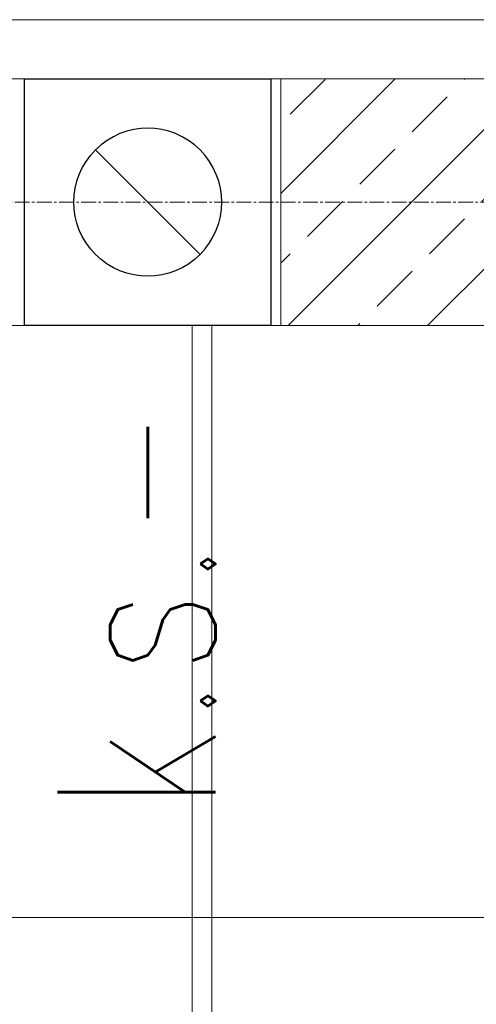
# Model space of a CAD drawing. Header units: centimetres. Extents: x 88729 to 133553, y -16225 to 14174.
# Tile 152 of 231: x 91551 to 91598, y -6382 to -6283. Entities that reach past the tile are written whole.
import ezdxf
from ezdxf.enums import TextEntityAlignment as Align

# ---------------------------------------------------------------- set-up
doc = ezdxf.new("R2010")
doc.units = ezdxf.units.CM
doc.linetypes.add('CENTER2', pattern=[1.125, 0.75, -0.125, 0.125, -0.125])
for name, color, linetype in [('A-OS', 252, 'CENTER2'), ('A-rdzenie zelbetowe', 252, 'Continuous'), ('A-SCIANY', 252, 'Continuous'), ('A-SUFITY', 252, 'Continuous'), ('B-IWE', 252, 'Continuous'), ('B-IWE-KAN', 252, 'Continuous'), ('E_PODKLAD', 7, 'Continuous'), ('mat', 252, 'Continuous'), ('R-MET-IWE', 252, 'Continuous'), ('rz_wentylacja', 252, 'Continuous')]:
    doc.layers.add(name, color=color, linetype=linetype)
doc.layers.add('PR_izolacja', color=252, linetype='Continuous', lineweight=20)
doc.layers.add('rz_zelbet', color=252, linetype='Continuous', lineweight=20)
doc.styles.get("Standard").update_dxf_attribs({"font": 'txt.shx'})
doc.linetypes.add('BATTING', pattern='A,0.00254,-2.54,[134,LTYPESHP.SHX,S=2.54,R=0,X=-2.54,Y=0],-5.08,[134,LTYPESHP.SHX,S=2.54,R=180,X=2.54,Y=0],-2.54', length=10.16254)

# ---------------------------------------------------------------- blocks, each defined once
blk = doc.blocks.new('IWE0W')
at = {"layer": 'B-IWE-KAN'}
blk.add_lwpolyline([(0.8536, 0.8536, -1), (0.1464, 0.1464), (0.8536, 0.8536, 1), (0.1464, 0.1464)], format="xyb", dxfattribs=at)
blk = doc.blocks.new('IWE0W011')
at = {"layer": 'B-IWE'}
blk.add_lwpolyline([(0, 0), (25, 0), (25, 25), (0, 25), (0, 0)], dxfattribs=at)
at = {"xscale": 15, "yscale": 15, "zscale": 15}
blk.add_blockref('IWE0W', (5, 5), dxfattribs=at)
at = {"layer": 'R-MET-IWE', "width": 0.75}
blk.add_attdef('NR', text='', height=9.5, dxfattribs=at).set_placement((12.5, 37), align=Align.MIDDLE)
blk = doc.blocks.new('A$Ce817dbbb')
at = {"layer": 'rz_zelbet', "lineweight": 9, "ltscale": 0.1}
h = blk.add_hatch(dxfattribs=at)
h.set_pattern_fill('ANSI33', color=252, scale=40, style=0)
h.set_pattern_definition([(45, (-34116.379, 15027.049), (-7.0710678, 7.0710678), []), (45, (-34109.308, 15027.049), (-7.0710678, 7.0710678), [5, -2.5])])
h.paths.add_polyline_path([(176.104, -16754.017), (201.104, -16754.017), (201.104, -16779.017), (176.104, -16779.017)])
h.paths.add_polyline_path([(656.104, -16754.017), (681.104, -16754.017), (681.104, -16779.017), (656.104, -16779.017)])
at = {"layer": 'A-OS', "color": 252, "lineweight": 9, "ltscale": 2}
blk.add_line((-165.896, -16766.517), (3323.946, -16766.517), dxfattribs=at)
at = {"layer": 'A-rdzenie zelbetowe', "color": 252, "lineweight": 9, "ltscale": 0.1}
blk.add_lwpolyline([(176.104, -16754.017), (201.104, -16754.017), (201.104, -16779.017), (176.104, -16779.017)], close=True, dxfattribs=at)
at = {"layer": 'A-SCIANY', "color": 252, "lineweight": 9, "ltscale": 3}
for p, q in [((-140.896, -16779.017), (374.104, -16779.017)), ((167.104, -16919.017), (167.104, -16779.017)), ((169.104, -16919.017), (169.104, -16779.017))]:
    blk.add_line(p, q, dxfattribs=at)
at = {"layer": 'A-SUFITY', "lineweight": 0, "ltscale": 0.1}
blk.add_line((-139.896, -16839.017), (375.104, -16839.017), dxfattribs=at)
at = {"layer": 'mat', "color": 252, "lineweight": 9}
blk.add_line((-140.896, -16754.017), (1004.104, -16754.017), dxfattribs=at)
at = {"layer": 'PR_izolacja', "color": 252, "linetype": 'BATTING', "lineweight": 9, "ltscale": 0.28}
blk.add_line((-134.896, -16748.017), (998.104, -16748.017), dxfattribs=at)
at = {"layer": 'rz_wentylacja', "color": 252, "lineweight": 9}
ref = blk.add_blockref('IWE0W011', (150.104, -16754.017), dxfattribs=dict(at, xscale=-1, rotation=180))
ref.add_attrib('NR', 'k.s.-', (169.459, -16828.38), dxfattribs={"layer": 'R-MET-IWE', "height": 16, "rotation": 90, "width": 0.75})
at = {"layer": 'R-MET-IWE', "color": 252, "lineweight": 9, "width": 0.75}
for tag, rotation, p in [('0-', 90, (-1139.045, -4143.611)), ('0-', 90, (-1113.045, -4143.611)), ('0-', 90, (-1087.045, -4143.611)), ('2-', 90, (-796.045, -4143.611)), ('2-', 90, (-505.045, -4143.611)), ('0-', 90, (-480.045, -4143.611)), ('0-', 90, (-456.045, -4143.611)), ('2-', 90, (-166.045, -4143.611)), ('2-', 90, (-625.663, -4833.611)), ('2-', 90, (-599.663, -4833.611)), ('2-', 90, (-573.663, -4833.611)), ('0-', 180, (-2169.638, -4848.468)), ('0-', 180, (-2169.638, -4873.468)), ('0-', 180, (-2169.638, -4899.468)), ('-2', 90, (-1661.47, -4961.645)), ('-2', 90, (-1636.47, -4961.645)), ('0-', 270, (-1489.782, -4968.061)), ('0-', 270, (-1464.782, -4968.061)), ('0-', 270, (-1439.782, -4968.061)), ('0-', 270, (-1364.782, -4968.061)), ('0-', 270, (-1339.782, -4968.061)), ('0-', 270, (-1314.782, -4968.061)), ('0-', 270, (328.218, -4968.061)), ('0-', 270, (354.218, -4968.061)), ('0-', 270, (1256.218, -4968.061)), ('0-', 270, (1282.218, -4968.061)), ('0-', 90, (-513.045, -5496.611)), ('0-', 90, (-487.045, -5496.611)), ('K.S.-', 90, (-487.045, -5766.111)), ('0-', 90, (-513.045, -5766.111)), ('1-', 90, (-539.045, -6114.611)), ('0-', 90, (-513.045, -6114.611)), ('0-', 90, (-487.045, -6114.611)), ('0-', 90, (301.955, -6545.611)), ('0-', 90, (327.955, -6545.611)), ('0-', 90, (353.955, -6545.611)), ('0-', 90, (416.113, -6545.611)), ('0-', 90, (1255.955, -6545.611)), ('0-', 90, (1281.955, -6545.611)), ('1-', 90, (2382.955, -6845.611)), ('1-', 90, (2408.955, -6845.611)), ('1-', 90, (2434.955, -6845.611)), ('1-', 90, (2827.955, -6845.611)), ('1-', 90, (2853.955, -6845.611)), ('1-', 90, (2879.955, -6845.611)), ('<-2', 90, (-910.64, -10482.409)), ('2->', 90, (-718.146, -10854.38)), ('2->', 90, (-692.146, -10854.38)), ('2->', 90, (-744.146, -10870.803)), ('-0', 90, (-186.093, -12450.121)), ('1-', 90, (2264.472, -12866.38)), ('1-', 90, (2290.472, -12866.38)), ('1-', 90, (2316.472, -12866.38)), ('1-', 90, (2709.472, -12866.38)), ('1-', 90, (2735.472, -12866.38)), ('1-', 90, (2761.472, -12866.38)), ('<-KL', 90, (-700.012, -16780.913)), ('-0', 90, (-179.939, -18957.533)), ('0->', 90, (-1257.528, -23179.046)), ('0->', 90, (-1231.528, -23179.046)), ('0->', 90, (-1205.528, -23179.046)), ('0->', 90, (-600.528, -23179.046)), ('0->', 90, (-574.528, -23179.046)), ('0->', 90, (-1692.528, -24074.046)), ('0->', 90, (-1666.528, -24074.046)), ('0->', 90, (-1640.528, -24074.046)), ('0->', 90, (-1486.528, -24074.046)), ('0->', 90, (-1460.528, -24074.046)), ('0->', 90, (-1434.528, -24074.046)), ('<-0', 90, (-499.818, -24383.565)), ('<-0', 90, (-298.109, -24383.565)), ('<-0', 180, (-587.122, -25088.859)), ('<-0', 270, (-496.631, -25202.677)), ('<-0', 180, (-1353.253, -25419.359)), ('<-0', 180, (-1187.253, -25444.101)), ('<-0', 90, (-179.614, -25454.222)), ('<-0', 90, (-69.593, -26375.359)), ('<-0', 90, (-43.593, -26375.359))]:
    blk.add_attdef(tag, text='', height=17, rotation=rotation, dxfattribs=at).set_placement(p, align=Align.MIDDLE)
for tag, p in [('2-', (1424.812, -4179.204)), ('2-', (1424.812, -4205.204)), ('K.S.-', (-76.891, -4264.204)), ('KL-', (-613.132, -4292.185)), ('1-', (-613.132, -4312.185)), ('1-', (-613.132, -4332.185)), ('K.S.-', (1414.126, -4333.662)), ('0-', (-70.188, -4341.204)), ('0-', (469.812, -4341.204)), ('1-', (-613.132, -4352.185)), ('0-', (1424.812, -4361.204)), ('0-', (-70.188, -4367.204)), ('1-', (469.812, -4367.204)), ('0-', (1099.812, -4368.204)), ('2-', (1424.812, -4387.204)), ('1-', (-70.188, -4393.204)), ('1-', (469.812, -4393.204)), ('1-', (1099.812, -4394.204)), ('2-', (1424.812, -4413.204)), ('2-', (-70.188, -4419.204)), ('2-', (1099.812, -4420.204)), ('2-', (469.812, -4444.204)), ('K.S.-', (-76.891, -4445.204)), ('2-', (1099.812, -4446.204)), ('2-', (469.812, -4470.204)), ('2-', (-825.188, -4496.204)), ('2-', (-825.188, -4522.204)), ('2-', (-70.188, -4574.204)), ('2-', (-70.188, -4600.204)), ('K.S.-', (1089.126, -4600.662)), ('2-', (1099.812, -4653.204)), ('2-', (-70.188, -4669.204)), ('2-', (1099.812, -4679.204)), ('-1', (1806.777, -4690.779)), ('1-', (-70.188, -4695.204)), ('2-', (1099.812, -4705.204)), ('-1', (1806.777, -4716.295)), ('K.S.-', (-73.204, -4721.204)), ('-1', (1806.777, -4743.07)), ('FR-', (-70.188, -4747.204)), ('0-', (-1066.188, -6382.704)), ('0-', (-1066.188, -6408.704)), ('2-', (1729.812, -6586.204)), ('2-', (1729.812, -6612.204)), ('2-', (1729.812, -6638.204)), ('2-', (1729.812, -6664.204)), ('K.S.-', (469.812, -6788.204)), ('1-', (-962.188, -6915.204)), ('1-', (-460.188, -6923.204)), ('1-', (469.812, -6923.204)), ('2-', (1729.812, -6923.204)), ('1-', (-460.188, -6949.204)), ('1-', (469.812, -6949.204)), ('2-', (1729.812, -6949.204)), ('K.S.-', (2901.812, -6960.204)), ('2-', (1729.812, -6975.204)), ('2-', (1729.812, -7001.204)), ('2-', (-460.188, -7026.204)), ('0-', (469.812, -7026.204)), ('2-', (-460.188, -7052.204)), ('0-', (469.812, -7052.204)), ('2-', (-460.188, -7078.204)), ('2-', (469.812, -7078.204)), ('1-', (2901.812, -7088.204)), ('2-', (469.812, -7104.204)), ('1-', (2901.812, -7114.204)), ('0-', (1729.812, -7131.204)), ('2-', (-460.188, -7141.204)), ('0-', (1729.812, -7157.204)), ('2-', (-460.188, -7167.204)), ('2-', (469.812, -7181.204)), ('2-', (1729.812, -7183.204)), ('0-', (-460.188, -7193.204)), ('2-', (469.812, -7207.204)), ('2-', (1729.812, -7209.204)), ('K.S.-', (-470.874, -7217.662)), ('2-', (469.812, -7233.204)), ('2-', (1729.812, -7235.204)), ('1-', (-460.188, -7245.204)), ('2-', (469.812, -7259.204)), ('2-', (1729.812, -7261.204)), ('2-', (1729.812, -7287.204)), ('2-', (-460.188, -7297.204)), ('2->', (-943.671, -10542.973)), ('-1', (1688.294, -10711.548)), ('-1', (1688.294, -10737.548)), ('-1', (1688.294, -10763.548)), ('<-2', (1685.551, -12605.392)), ('2->', (1611.329, -12636.472)), ('2->', (1611.329, -12658.973)), ('2->', (1590.766, -12684.973)), ('K.S.-', (2783.329, -12980.973)), ('2->', (-578.671, -13046.973)), ('2->', (-578.671, -13072.973)), ('<-2', (-476.881, -13105.942)), ('1-', (2783.329, -13108.973)), ('1-', (2783.329, -13134.973)), ('<-1', (-610.787, -16857.829)), ('<-1', (-610.787, -16877.829)), ('<-1', (1688.294, -17218.96)), ('<-1', (1688.294, -17244.96)), ('<-1', (1688.294, -17270.96)), ('<-1', (-478.914, -18553.429)), ('<-0', (-2287.983, -23879.575)), ('<-0', (-2287.983, -23905.575)), ('<-0', (-2287.983, -23931.575)), ('<-0', (-343.077, -24738.183)), ('<-0', (-478.914, -25059.683))]:
    blk.add_attdef(tag, text='', height=17, dxfattribs=at).set_placement(p, align=Align.MIDDLE)

msp = doc.modelspace()

# ---------------------------------------------------------------- block references
at = {"layer": 'E_PODKLAD'}
msp.add_blockref('A$Ce817dbbb', (91401.874, 10465.391), dxfattribs=at)

doc.saveas('drawing.dxf')
